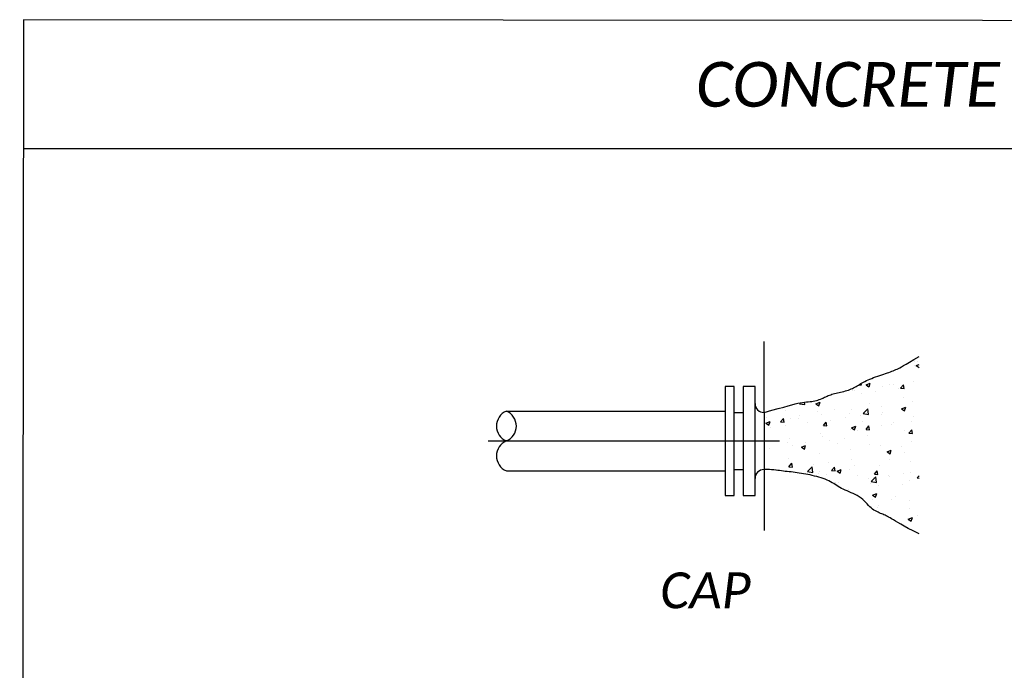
# Model space of a CAD drawing. Header units: feet. Extents: x 100 to 230, y 0 to 21.
# Tile 4 of 31: x 102.94 to 106.79, y 9.59 to 12.13. Entities that reach past the tile are written whole.
import ezdxf

# ---------------------------------------------------------------- set-up
doc = ezdxf.new("R2010")
doc.units = ezdxf.units.FT
doc.header["$MEASUREMENT"] = 0
for name, color, linetype in [('PF_P_Text', 7, 'Continuous'), ('SC_Shading1', 253, 'Continuous'), ('SH_Text', 7, 'Continuous')]:
    doc.layers.add(name, color=color, linetype=linetype)
doc.styles.add('Slanted-Normal', font='calibrii.ttf', dxfattribs={"height": 0.14})

# ---------------------------------------------------------------- blocks, each defined once
blk = doc.blocks.new('*X828')
at = {"color": 0}
for p, q in [((2.5221, 9.7008), (2.5221, 9.7008)), ((2.5223, 9.6863), (2.5223, 9.6863)), ((2.5304, 9.6858), (2.5425, 9.6904)), ((2.5304, 9.6858), (2.5425, 9.6776)), ((2.5359, 9.7006), (2.5359, 9.7006)), ((2.2629, 9.5828), (2.2629, 9.5828)), ((2.2914, 9.6052), (2.3007, 9.6044)), ((2.3007, 9.6044), (2.2997, 9.6101)), ((2.3203, 9.6051), (2.3378, 9.6119)), ((2.3203, 9.6051), (2.3327, 9.5968)), ((2.3328, 9.5968), (2.3378, 9.6119)), ((2.3892, 9.5988), (2.3892, 9.5988)), ((2.4192, 9.6061), (2.4192, 9.6061)), ((2.4334, 9.6071), (2.4334, 9.6071)), ((2.4565, 9.5877), (2.4565, 9.5877)), ((2.4651, 9.59), (2.4772, 9.6044)), ((2.4651, 9.59), (2.48, 9.5887)), ((2.4801, 9.5887), (2.4772, 9.6044)), ((2.519, 9.6175), (2.519, 9.6175)), ((2.1414, 9.5462), (2.1414, 9.5462)), ((2.2734, 9.581), (2.2734, 9.581)), ((2.2993, 9.567), (2.2993, 9.567)), ((2.3619, 9.5752), (2.3619, 9.5752)), ((2.4791, 9.5512), (2.4791, 9.5512)), ((2.0417, 9.5253), (2.0458, 9.5296)), ((2.0417, 9.5253), (2.0639, 9.5218)), ((2.0639, 9.5218), (2.0627, 9.5321)), ((2.1103, 9.5245), (2.1278, 9.5312)), ((2.1103, 9.5245), (2.1227, 9.5161)), ((2.1227, 9.5161), (2.1278, 9.5312)), ((2.1875, 9.5011), (2.1875, 9.5011)), ((2.2598, 9.4996), (2.2598, 9.4996)), ((2.3085, 9.4839), (2.3279, 9.5042)), ((2.3307, 9.4804), (2.3279, 9.5042)), ((2.3333, 9.5261), (2.3333, 9.5261)), ((2.3861, 9.5156), (2.3861, 9.5156)), ((2.4695, 9.5045), (2.487, 9.5112)), ((2.4695, 9.5045), (2.482, 9.4961)), ((2.482, 9.4961), (2.487, 9.5112)), ((2.516, 9.5343), (2.516, 9.5343)), ((1.9036, 9.4683), (1.9036, 9.4683)), ((1.9618, 9.449), (1.9739, 9.4634)), ((1.9768, 9.4477), (1.9739, 9.4634)), ((1.9844, 9.4962), (1.9844, 9.4962)), ((2.0016, 9.4632), (2.0016, 9.4632)), ((2.0371, 9.4626), (2.0371, 9.4626)), ((2.0417, 9.4761), (2.0417, 9.4761)), ((2.1178, 9.4906), (2.1178, 9.4906)), ((2.1315, 9.482), (2.1315, 9.482)), ((2.2335, 9.4684), (2.2335, 9.4684)), ((2.2513, 9.485), (2.2513, 9.485)), ((2.2961, 9.4766), (2.2961, 9.4766)), ((2.3085, 9.4839), (2.3307, 9.4804)), ((2.3847, 9.4793), (2.3847, 9.4793)), ((2.3908, 9.4891), (2.3908, 9.4891)), ((2.5182, 9.4737), (2.5182, 9.4737)), ((1.8959, 9.4511), (1.8959, 9.4511)), ((1.9002, 9.4439), (1.9177, 9.4506)), ((1.9002, 9.4439), (1.9126, 9.4355)), ((1.9126, 9.4355), (1.9177, 9.4506)), ((1.9184, 9.4269), (1.9184, 9.4269)), ((1.9618, 9.449), (1.9768, 9.4477)), ((1.9809, 9.4351), (1.9809, 9.4351)), ((2.0756, 9.4476), (2.0756, 9.4476)), ((2.1412, 9.4334), (2.1532, 9.4477)), ((2.1412, 9.4334), (2.1561, 9.4321)), ((2.1561, 9.4321), (2.1532, 9.4477)), ((2.1705, 9.457), (2.1705, 9.457)), ((2.2595, 9.4239), (2.277, 9.4306)), ((2.2595, 9.4239), (2.2719, 9.4155)), ((2.2719, 9.4155), (2.277, 9.4306)), ((2.304, 9.4514), (2.304, 9.4514)), ((2.3205, 9.4177), (2.3325, 9.432)), ((2.3205, 9.4177), (2.3354, 9.4164)), ((2.3354, 9.4164), (2.3325, 9.432)), ((2.3831, 9.4323), (2.3831, 9.4323)), ((2.4288, 9.4387), (2.4288, 9.4387)), ((2.4375, 9.4457), (2.4375, 9.4457)), ((2.5129, 9.4511), (2.5129, 9.4511)), ((1.9986, 9.38), (1.9986, 9.38)), ((2.1284, 9.3987), (2.1284, 9.3987)), ((2.1372, 9.3886), (2.1372, 9.3886)), ((2.2303, 9.378), (2.2303, 9.378)), ((2.2568, 9.4163), (2.2568, 9.4163)), ((2.283, 9.4136), (2.283, 9.4136)), ((2.325, 9.3905), (2.325, 9.3905)), ((2.4829, 9.4113), (2.4829, 9.4113)), ((2.4998, 9.402), (2.5118, 9.4163)), ((2.4998, 9.402), (2.5147, 9.4007)), ((2.5147, 9.4007), (2.5119, 9.4163)), ((1.9152, 9.3365), (1.9152, 9.3365)), ((1.9346, 9.3692), (1.9346, 9.3692)), ((1.9914, 9.3636), (1.9914, 9.3636)), ((2.0099, 9.349), (2.0099, 9.349)), ((2.0494, 9.3432), (2.0669, 9.3499)), ((2.0494, 9.3432), (2.0619, 9.3348)), ((2.0619, 9.3348), (2.0669, 9.3499)), ((2.0681, 9.3635), (2.0681, 9.3635)), ((2.1677, 9.3698), (2.1677, 9.3698)), ((2.2016, 9.3579), (2.2016, 9.3579)), ((2.335, 9.3522), (2.335, 9.3522)), ((2.38, 9.3491), (2.38, 9.3491)), ((2.4685, 9.3466), (2.4685, 9.3466)), ((2.5099, 9.3679), (2.5099, 9.3679)), ((1.9956, 9.2968), (1.9956, 9.2968)), ((2.1254, 9.3155), (2.1254, 9.3155)), ((2.2538, 9.3331), (2.2538, 9.3331)), ((2.4087, 9.3232), (2.4262, 9.3299)), ((2.4087, 9.3232), (2.4211, 9.3148)), ((2.4171, 9.3127), (2.4171, 9.3127)), ((2.4211, 9.3148), (2.4262, 9.3299)), ((2.4797, 9.3209), (2.4797, 9.3209)), ((1.9965, 9.261), (2.0086, 9.2754)), ((1.9965, 9.261), (2.0115, 9.2597)), ((2.0115, 9.2597), (2.0086, 9.2754)), ((2.0748, 9.2404), (2.0943, 9.2607)), ((2.097, 9.2369), (2.0943, 9.2607)), ((2.102, 9.2712), (2.102, 9.2712)), ((2.1646, 9.2794), (2.1646, 9.2794)), ((2.1759, 9.2453), (2.1879, 9.2597)), ((2.1908, 9.244), (2.1879, 9.2597)), ((2.2592, 9.2919), (2.2592, 9.2919)), ((2.2726, 9.2645), (2.2726, 9.2645)), ((2.377, 9.2659), (2.377, 9.2659)), ((2.4184, 9.2895), (2.4184, 9.2895)), ((2.5069, 9.2846), (2.5069, 9.2846)), ((1.9441, 9.2504), (1.9441, 9.2504)), ((2.0748, 9.2404), (2.097, 9.2369)), ((2.1224, 9.2323), (2.1224, 9.2323)), ((2.1268, 9.2394), (2.1268, 9.2394)), ((2.1529, 9.2301), (2.1529, 9.2301)), ((2.1759, 9.2453), (2.1908, 9.244)), ((2.1987, 9.2426), (2.2162, 9.2493)), ((2.1987, 9.2426), (2.2111, 9.2342)), ((2.2111, 9.2342), (2.2162, 9.2493)), ((2.2507, 9.2499), (2.2507, 9.2499)), ((2.2863, 9.2245), (2.2863, 9.2245)), ((2.3416, 9.199), (2.3611, 9.2193)), ((2.3514, 9.2141), (2.3514, 9.2141)), ((2.3552, 9.2296), (2.3672, 9.244)), ((2.3552, 9.2296), (2.3701, 9.2283)), ((2.3639, 9.1955), (2.3611, 9.2193)), ((2.3701, 9.2283), (2.3672, 9.244)), ((2.4139, 9.2223), (2.4139, 9.2223)), ((2.4198, 9.2188), (2.4198, 9.2188)), ((2.4783, 9.2346), (2.4783, 9.2346)), ((2.5086, 9.2348), (2.5086, 9.2348)), ((2.5345, 9.2139), (2.5425, 9.2234)), ((2.5345, 9.2139), (2.5425, 9.2132)), ((2.1935, 9.1933), (2.1935, 9.1933)), ((2.2056, 9.1965), (2.2056, 9.1965)), ((2.3325, 9.2096), (2.3325, 9.2096)), ((2.339, 9.1909), (2.339, 9.1909)), ((2.3416, 9.199), (2.3638, 9.1955)), ((2.374, 9.1827), (2.374, 9.1827)), ((2.4725, 9.1853), (2.4725, 9.1853)), ((2.5038, 9.2014), (2.5038, 9.2014)), ((2.2477, 9.1667), (2.2477, 9.1667)), ((2.3479, 9.1419), (2.3654, 9.1486)), ((2.3479, 9.1419), (2.3603, 9.1335)), ((2.3603, 9.1335), (2.3654, 9.1486)), ((2.4429, 9.1362), (2.4429, 9.1362)), ((2.3482, 9.1237), (2.3482, 9.1237)), ((2.37, 9.0918), (2.37, 9.0918)), ((2.3709, 9.0994), (2.3709, 9.0994)), ((2.428, 9.1221), (2.428, 9.1221)), ((2.5008, 9.1182), (2.5008, 9.1182)), ((2.4971, 9.0413), (2.5146, 9.048)), ((2.5035, 9.0861), (2.5035, 9.0861)), ((2.5095, 9.0329), (2.5146, 9.048)), ((2.535, 9.0584), (2.535, 9.0584)), ((2.4971, 9.0413), (2.5095, 9.0329)), ((2.4977, 9.035), (2.4977, 9.035))]:
    blk.add_line(p, q, dxfattribs=at)

msp = doc.modelspace()

# ---------------------------------------------------------------- linework, layer by layer
at = {"layer": 'SH_Text'}
for p, q in [((102.9587, 11.6283), (112.3197, 11.6283)), ((105.8507, 10.5988), (105.8507, 10.8756)), ((105.734, 10.6993), (105.6991, 10.6993)), ((105.6991, 10.6993), (105.6991, 10.2749)), ((105.734, 10.2749), (105.734, 10.6993)), ((105.8154, 10.6993), (105.7689, 10.6993)), ((105.7689, 10.6993), (105.7689, 10.2749)), ((105.8154, 10.2749), (105.8154, 10.6993)), ((104.8446, 10.6034), (105.6991, 10.6034)), ((105.734, 10.5988), (105.7689, 10.5988)), ((105.8507, 10.5988), (105.8507, 10.3754)), ((104.773, 10.4871), (105.9103, 10.4871)), ((104.8446, 10.3708), (105.6991, 10.3708)), ((105.734, 10.3754), (105.7689, 10.3754)), ((105.8507, 10.3754), (105.8507, 10.1381)), ((105.6991, 10.2749), (105.734, 10.2749)), ((105.7689, 10.2749), (105.8154, 10.2749))]:
    msp.add_line(p, q, dxfattribs=at)
msp.add_lwpolyline([(102.9587, 12.1317), (102.9445, 0.2534), (112.3055, 0.2466), (112.3197, 12.1249)], close=True, dxfattribs=at)
for points in [[(105.8507, 10.5988), (105.8808, 10.6069), (105.9061, 10.6138), (105.9273, 10.6196), (105.9449, 10.6245), (105.9595, 10.6285), (105.9718, 10.6318), (105.9823, 10.6343), (105.9916, 10.6363), (106.0002, 10.6378), (106.0083, 10.6388), (106.0159, 10.6396), (106.0231, 10.6403), (106.0299, 10.6408), (106.0365, 10.6415), (106.0427, 10.6423), (106.0487, 10.6433), (106.0546, 10.6448), (106.0604, 10.6466), (106.0659, 10.6486), (106.0714, 10.6508), (106.0767, 10.6531), (106.0819, 10.6555), (106.0869, 10.6578), (106.0918, 10.66), (106.0966, 10.6621), (106.1013, 10.6641), (106.1061, 10.6659), (106.1108, 10.6677), (106.1157, 10.6693), (106.1207, 10.6708), (106.1259, 10.6723), (106.1314, 10.6737), (106.1371, 10.6751), (106.1431, 10.6765), (106.1493, 10.6779), (106.1555, 10.6794), (106.1618, 10.6809), (106.1679, 10.6825), (106.1739, 10.6842), (106.1797, 10.686), (106.1852, 10.688), (106.1904, 10.6901), (106.1954, 10.6923), (106.2002, 10.6947), (106.2049, 10.6972), (106.2095, 10.6998), (106.2142, 10.7025), (106.2188, 10.7052), (106.2235, 10.708), (106.2284, 10.7109), (106.2334, 10.7139), (106.2387, 10.7168), (106.2443, 10.7198), (106.2502, 10.7228), (106.2565, 10.7258), (106.2633, 10.7288), (106.2706, 10.7317), (106.2782, 10.7346), (106.2861, 10.7374), (106.2942, 10.7402), (106.3022, 10.7429), (106.3101, 10.7455), (106.3178, 10.748), (106.325, 10.7505), (106.3318, 10.7528), (106.3382, 10.755), (106.3441, 10.7571), (106.3497, 10.7593), (106.355, 10.7614), (106.3602, 10.7636), (106.3651, 10.7658), (106.37, 10.768), (106.3749, 10.7705), (106.3803, 10.7733), (106.3869, 10.7769), (106.395, 10.7816), (106.4054, 10.7875), (106.4186, 10.7951), (106.435, 10.8047), (106.4554, 10.8166)], [(106.4554, 10.1246), (106.4329, 10.1361), (106.4137, 10.1461), (106.3975, 10.1548), (106.3839, 10.1624), (106.3726, 10.1689), (106.3631, 10.1745), (106.3552, 10.1793), (106.3483, 10.1835), (106.3423, 10.187), (106.3368, 10.1901), (106.3318, 10.1927), (106.3273, 10.195), (106.3229, 10.1971), (106.3187, 10.199), (106.3144, 10.2009), (106.31, 10.2027), (106.3053, 10.2046), (106.3005, 10.2067), (106.2954, 10.209), (106.2902, 10.2116), (106.2849, 10.2144), (106.2796, 10.2177), (106.2742, 10.2215), (106.2688, 10.2257), (106.2635, 10.2305), (106.2583, 10.2358), (106.2529, 10.2414), (106.2473, 10.2471), (106.2416, 10.2529), (106.2355, 10.2586), (106.229, 10.264), (106.2221, 10.2691), (106.2146, 10.2737), (106.2068, 10.2779), (106.1987, 10.2818), (106.1905, 10.2853), (106.1823, 10.2887), (106.1743, 10.2921), (106.1665, 10.2954), (106.1592, 10.2987), (106.1525, 10.3023), (106.1462, 10.3059), (106.1402, 10.3096), (106.1343, 10.3133), (106.1286, 10.3171), (106.1228, 10.3208), (106.1167, 10.3244), (106.1104, 10.3279), (106.1036, 10.3313), (106.0964, 10.3345), (106.0888, 10.3375), (106.0809, 10.3404), (106.0728, 10.3432), (106.0645, 10.3457), (106.0561, 10.3482), (106.0475, 10.3504), (106.0389, 10.3525), (106.0303, 10.3545), (106.0217, 10.3563), (106.0132, 10.3579), (106.0047, 10.3594), (105.9962, 10.3608), (105.9879, 10.3621), (105.9797, 10.3632), (105.9717, 10.3642), (105.9638, 10.3652), (105.956, 10.3661), (105.9484, 10.3669), (105.9408, 10.3677), (105.9334, 10.3686), (105.926, 10.3694), (105.9187, 10.3704), (105.9114, 10.3714), (105.904, 10.3725), (105.8964, 10.3735), (105.8885, 10.3744), (105.8801, 10.3751), (105.8711, 10.3756), (105.8613, 10.3757), (105.8507, 10.3754)]]:
    msp.add_lwpolyline(points, dxfattribs=at)
for centre, radius, start, end in [((105.8492, 10.6325), 0.0338, 177.4629, 272.5181), ((104.8687, 10.5453), 0.063, 112.5, 247.5), ((104.8205, 10.5453), 0.063, 292.5, 67.5), ((104.8687, 10.4289), 0.063, 112.5, 247.5), ((105.8492, 10.3416), 0.0338, 87.4819, 182.5371)]:
    msp.add_arc(centre, radius, start, end, dxfattribs=at)

# ---------------------------------------------------------------- block references
at = {"layer": 'SC_Shading1', "xscale": 0.9307031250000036, "yscale": 0.9307031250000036, "zscale": 0.9307031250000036}
msp.add_blockref('*X828', (104.0891, 1.7674), dxfattribs=at)

# ---------------------------------------------------------------- texts
at = {"layer": 'PF_P_Text', "attachment_point": 5, "style": 'Slanted-Normal'}
for s, insert, char_height, width in [('CONCRETE THRUSTBLOCKING DETAIL', (107.6392, 11.8783), 0.175, 6.1875), ('CAP', (105.6214, 9.9033), 0.14, 0.372216)]:
    msp.add_mtext(s, dxfattribs=dict(at, insert=insert, char_height=char_height, width=width))

doc.saveas('drawing.dxf')
